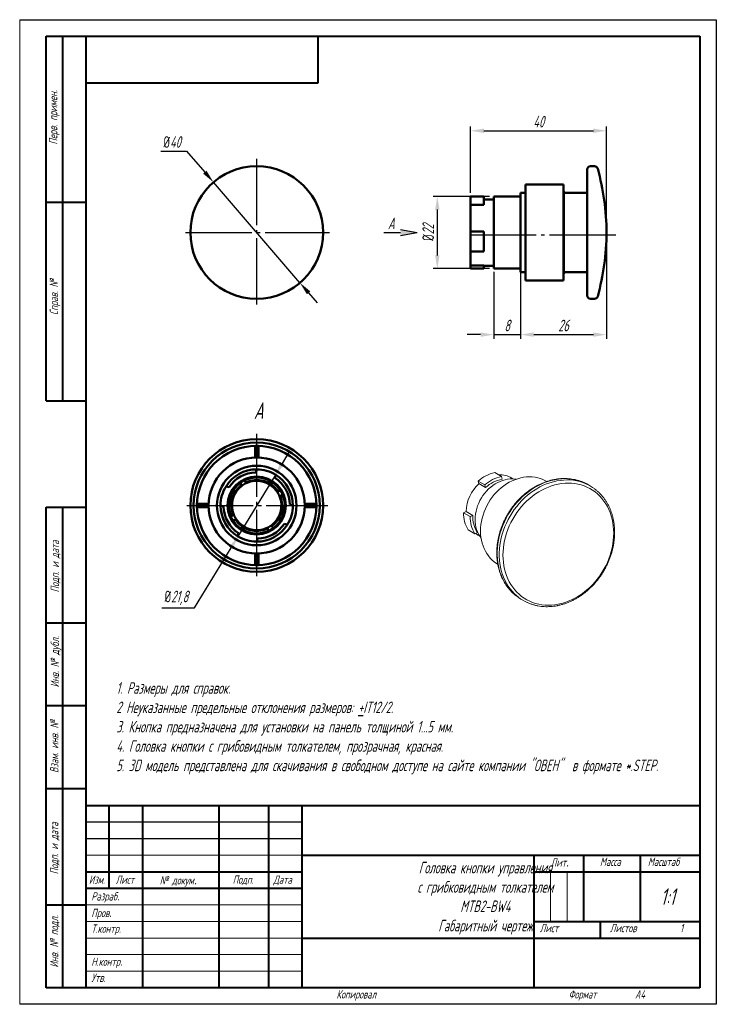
# Model space of a CAD drawing. Header units: millimetres. Extents: x 2381 to 2591, y 1129 to 1426.
import ezdxf

# ---------------------------------------------------------------- set-up
doc = ezdxf.new("R2010")
doc.units = ezdxf.units.MM
doc.linetypes.add('ГОСТ 2.303 5', pattern=[24, 20, -1.5, 1, -1.5])
for name, color, linetype, lineweight in [('text', 7, 'Continuous', 25), ('Оси', 1, 'ГОСТ 2.303 5', 25), ('Основной', 5, 'Continuous', 50), ('РАЗМЕРЫ', 7, 'Continuous', 25), ('ФОРМАТ', 7, 'Continuous', 25), ('ФОРМАТ @ 1', 7, 'Continuous', 25)]:
    doc.layers.add(name, color=color, linetype=linetype, lineweight=lineweight)
doc.styles.add('GOST', font='Gost.shx', dxfattribs={"width": 0.8, "oblique": 15, "height": 3.5})
doc.dimstyles.new('ISO-25', dxfattribs={"dimtxt": 3.5, "dimasz": 4, "dimexe": 1.25, "dimexo": 1, "dimgap": 1, "dimtad": 1, "dimtoh": 1, "dimdec": 1, "dimtxsty": 'GOST', "dimcen": 0, "dimclrd": 256, "dimclrt": 7, "dimadec": 0, "dimazin": 2, "dimtfac": 1, "dimtdec": 1, "dimtmove": 0, "dimatfit": 1, "dimfxl": 0, "dimlwd": -1, "dimarcsym": 0})
doc.dimstyles.get("Standard").update_dxf_attribs({"dimtxt": 3.5, "dimasz": 4, "dimexe": 1.25, "dimexo": 1, "dimgap": 1, "dimtad": 1, "dimdec": 1, "dimrnd": 0.5, "dimtxsty": 'GOST', "dimcen": 0, "dimclrd": 256, "dimclre": 256, "dimclrt": 7, "dimadec": 0, "dimazin": 2, "dimtfac": 1, "dimtdec": 1, "dimtmove": 2, "dimatfit": 1, "dimfxl": 0, "dimtolj": 1, "dimtzin": 0, "dimlwd": -1, "dimlwe": -1, "dimarcsym": 0})

# ---------------------------------------------------------------- blocks, each defined once
blk = doc.blocks.new('*D232')
at = {"layer": 'Defpoints', "color": 0}
for p in [(2439.22, 1376.7), (2465.29, 1346.37)]:
    blk.add_point(p, dxfattribs=at)
at = {"layer": 'РАЗМЕРЫ'}
for p, q in [((2423.37, 1386.09), (2431.14, 1386.09)), ((2431.14, 1386.09), (2436.61, 1379.73)), ((2465.29, 1346.37), (2439.22, 1376.7)), ((2467.9, 1343.33), (2470.51, 1340.3))]:
    blk.add_line(p, q, dxfattribs=at)
at = {"layer": 'РАЗМЕРЫ', "color": 0}
blk.add_arc((2452.25, 1361.53), 20, 127.1017, 132.8513, dxfattribs=at)
at = {"layer": 'РАЗМЕРЫ'}
for points in [[(2436.1, 1379.3), (2437.12, 1380.17), (2439.22, 1376.7)], [(2468.41, 1343.77), (2467.39, 1342.9), (2465.29, 1346.37)]]:
    blk.add_solid(points, dxfattribs=at)
at = {"layer": 'РАЗМЕРЫ', "color": 7, "insert": (2426.76, 1388.84), "char_height": 3.5, "attachment_point": 5, "style": 'GOST'}
blk.add_mtext('\\A1;{\\Q0;%%c}40', dxfattribs=at)
blk = doc.blocks.new('*D233')
at = {"layer": 'Defpoints', "color": 0}
for p in [(2523.45, 1372.43), (2506.7, 1350.63), (2523.45, 1350.63)]:
    blk.add_point(p, dxfattribs=at)
at = {"layer": 'РАЗМЕРЫ'}
for p, q in [((2522.45, 1372.43), (2505.45, 1372.43)), ((2506.7, 1368.43), (2506.7, 1354.63)), ((2522.45, 1350.63), (2505.45, 1350.63))]:
    blk.add_line(p, q, dxfattribs=at)
for points in [[(2507.37, 1368.43), (2506.03, 1368.43), (2506.7, 1372.43)], [(2506.03, 1354.63), (2507.37, 1354.63), (2506.7, 1350.63)]]:
    blk.add_solid(points, dxfattribs=at)
at = {"layer": 'РАЗМЕРЫ', "color": 7, "insert": (2503.95, 1361.53), "char_height": 3.5, "attachment_point": 5, "rotation": 90, "style": 'GOST'}
blk.add_mtext('\\A1;{\\Q0;%%C}22', dxfattribs=at)
blk = doc.blocks.new('*D234')
at = {"layer": 'Defpoints', "color": 0}
for p in [(2557.74, 1360.75), (2531.75, 1349.63), (2557.74, 1330.73)]:
    blk.add_point(p, dxfattribs=at)
at = {"layer": 'РАЗМЕРЫ'}
for p, q in [((2557.74, 1359.75), (2557.74, 1329.48)), ((2531.75, 1348.63), (2531.75, 1329.48)), ((2535.75, 1330.73), (2553.74, 1330.73))]:
    blk.add_line(p, q, dxfattribs=at)
for points in [[(2535.75, 1331.4), (2535.75, 1330.07), (2531.75, 1330.73)], [(2553.74, 1330.07), (2553.74, 1331.4), (2557.74, 1330.73)]]:
    blk.add_solid(points, dxfattribs=at)
at = {"layer": 'РАЗМЕРЫ', "color": 7, "insert": (2544.75, 1333.49), "char_height": 3.5, "attachment_point": 5, "style": 'GOST'}
blk.add_mtext('\\A1;26', dxfattribs=at)
blk = doc.blocks.new('*D235')
at = {"layer": 'Defpoints', "color": 0}
for p in [(2523.75, 1350.63), (2531.75, 1350.63), (2531.75, 1330.73)]:
    blk.add_point(p, dxfattribs=at)
at = {"layer": 'РАЗМЕРЫ'}
for p, q in [((2523.75, 1349.63), (2523.75, 1329.48)), ((2531.75, 1349.63), (2531.75, 1329.48)), ((2519.75, 1330.73), (2515.75, 1330.73)), ((2523.75, 1330.73), (2531.75, 1330.73)), ((2535.75, 1330.73), (2539.75, 1330.73))]:
    blk.add_line(p, q, dxfattribs=at)
for points in [[(2519.75, 1330.07), (2519.75, 1331.4), (2523.75, 1330.73)], [(2535.75, 1331.4), (2535.75, 1330.07), (2531.75, 1330.73)]]:
    blk.add_solid(points, dxfattribs=at)
at = {"layer": 'РАЗМЕРЫ', "color": 7, "insert": (2527.75, 1333.48), "char_height": 3.5, "attachment_point": 5, "style": 'GOST'}
blk.add_mtext('\\A1;8', dxfattribs=at)
blk = doc.blocks.new('*D236')
at = {"layer": 'Defpoints', "color": 0}
for p in [(2557.74, 1392.23), (2516.75, 1372.47), (2557.74, 1360.75)]:
    blk.add_point(p, dxfattribs=at)
at = {"layer": 'РАЗМЕРЫ'}
for p, q in [((2516.75, 1373.47), (2516.75, 1393.48)), ((2557.74, 1361.75), (2557.74, 1393.48)), ((2520.75, 1392.23), (2553.74, 1392.23))]:
    blk.add_line(p, q, dxfattribs=at)
for points in [[(2520.75, 1392.89), (2520.75, 1391.56), (2516.75, 1392.23)], [(2553.74, 1391.56), (2553.74, 1392.89), (2557.74, 1392.23)]]:
    blk.add_solid(points, dxfattribs=at)
at = {"layer": 'РАЗМЕРЫ', "color": 7, "insert": (2537.25, 1394.98), "char_height": 3.5, "attachment_point": 5, "style": 'GOST'}
blk.add_mtext('\\A1;40', dxfattribs=at)
blk = doc.blocks.new('*D237')
at = {"layer": 'Defpoints', "color": 0}
for p in [(2457.92, 1288.48), (2446.59, 1269.85)]:
    blk.add_point(p, dxfattribs=at)
at = {"layer": 'РАЗМЕРЫ'}
for p, q in [((2460, 1291.89), (2462.08, 1295.31)), ((2457.92, 1288.48), (2446.59, 1269.85)), ((2433.49, 1248.32), (2444.51, 1266.44)), ((2423.62, 1248.32), (2433.49, 1248.32))]:
    blk.add_line(p, q, dxfattribs=at)
for points in [[(2459.43, 1292.24), (2460.57, 1291.55), (2457.92, 1288.48)], [(2445.08, 1266.09), (2443.94, 1266.78), (2446.59, 1269.85)]]:
    blk.add_solid(points, dxfattribs=at)
at = {"layer": 'РАЗМЕРЫ', "color": 7, "insert": (2428.05, 1251.33), "char_height": 3.5, "attachment_point": 5, "style": 'GOST'}
blk.add_mtext('\\A1;{\\Q0;%%c}21,8', dxfattribs=at)

msp = doc.modelspace()

# ---------------------------------------------------------------- hatches: boundary and pattern name
at = {"layer": 'РАЗМЕРЫ', "lineweight": 25, "ltscale": 5}
h = msp.add_hatch(color=256, dxfattribs=at)
h.dxf.hatch_style = 1
h.paths.add_polyline_path([(2500.62, 1361.54), (2495.62, 1360.66), (2495.62, 1362.42)])

# ---------------------------------------------------------------- linework, layer by layer
at = {"layer": 'Оси'}
for p, q in [((2452.25, 1339.79), (2452.25, 1383.95)), ((2430.8, 1361.53), (2474.15, 1361.54)), ((2560.54, 1360.75), (2515.8, 1360.75)), ((2452.25, 1257.84), (2452.25, 1300.79)), ((2431.15, 1279.19), (2473.68, 1279.19))]:
    msp.add_line(p, q, dxfattribs=at)
at = {"layer": 'Основной'}
for p, q in [((2554.09, 1381.53), (2552.85, 1381.53)), ((2551.85, 1342.53), (2551.85, 1380.53)), ((2544.75, 1376.03), (2533.25, 1376.03)), ((2533.25, 1376.03), (2533.25, 1347.03)), ((2544.75, 1376.03), (2544.75, 1347.03)), ((2520.75, 1372.43), (2516.75, 1372.43)), ((2516.75, 1370.78), (2516.75, 1372.43)), ((2520.75, 1370.78), (2520.75, 1372.43)), ((2531.75, 1372.43), (2523.75, 1372.43)), ((2523.75, 1361.53), (2523.75, 1372.43)), ((2533.25, 1373.53), (2531.75, 1373.53)), ((2531.75, 1361.53), (2531.75, 1373.53)), ((2544.85, 1374.03), (2544.75, 1374.03)), ((2544.85, 1374.03), (2544.85, 1349.03)), ((2551.85, 1373.53), (2544.85, 1373.53)), ((2516.75, 1369.88), (2516.75, 1370.78)), ((2520.75, 1369.88), (2516.75, 1369.88)), ((2516.75, 1361.79), (2516.75, 1369.88)), ((2523.75, 1371.53), (2520.75, 1371.53)), ((2520.75, 1369.88), (2520.75, 1370.78)), ((2520.75, 1361.79), (2516.75, 1361.79)), ((2516.75, 1361.53), (2516.75, 1361.79)), ((2516.75, 1355.77), (2516.75, 1361.53)), ((2520.75, 1361.53), (2520.75, 1361.79)), ((2520.75, 1355.77), (2520.75, 1361.53)), ((2523.75, 1350.63), (2523.75, 1361.53)), ((2531.75, 1349.53), (2531.75, 1361.53)), ((2520.75, 1355.77), (2516.75, 1355.77)), ((2516.75, 1351.54), (2516.75, 1355.77)), ((2520.75, 1351.54), (2516.75, 1351.54)), ((2516.75, 1350.63), (2516.75, 1351.54)), ((2520.75, 1350.63), (2520.75, 1351.54)), ((2520.75, 1351.53), (2523.75, 1351.53)), ((2520.75, 1350.63), (2516.75, 1350.63)), ((2523.75, 1350.63), (2531.75, 1350.63)), ((2531.75, 1349.53), (2533.25, 1349.53)), ((2544.75, 1349.03), (2544.85, 1349.03)), ((2544.85, 1349.53), (2551.85, 1349.53)), ((2533.25, 1347.03), (2544.75, 1347.03)), ((2552.85, 1341.53), (2554.09, 1341.53)), ((2451.75, 1297.17), (2451.75, 1293.68)), ((2452.75, 1293.68), (2452.75, 1297.17)), ((2452.25, 1290.09), (2452, 1289.19)), ((2447.32, 1286.05), (2447.71, 1285.41)), ((2449, 1286.17), (2448.62, 1286.82)), ((2449.13, 1285.95), (2449, 1286.17)), ((2457.76, 1287.54), (2458.02, 1288.44)), ((2443.91, 1284.7), (2443.01, 1284.96)), ((2447.71, 1285.41), (2447.84, 1285.19)), ((2458.69, 1283.41), (2458.47, 1283.3)), ((2459.36, 1283.76), (2458.69, 1283.41)), ((2459.17, 1281.97), (2459.39, 1282.08)), ((2459.39, 1282.08), (2460.06, 1282.43)), ((2437.76, 1279.69), (2434.27, 1279.69)), ((2434.27, 1278.69), (2437.76, 1278.69)), ((2441.35, 1279.19), (2442.26, 1278.93)), ((2463.15, 1279.19), (2462.25, 1279.45)), ((2470.24, 1279.69), (2466.75, 1279.69)), ((2466.75, 1278.69), (2470.24, 1278.69)), ((2445.12, 1276.3), (2444.45, 1275.95)), ((2445.34, 1276.42), (2445.12, 1276.3)), ((2445.15, 1274.62), (2445.82, 1274.97)), ((2445.82, 1274.97), (2446.04, 1275.08)), ((2455.38, 1272.43), (2455.51, 1272.21)), ((2455.51, 1272.21), (2455.89, 1271.56)), ((2456.8, 1272.98), (2456.67, 1273.19)), ((2457.19, 1272.33), (2456.8, 1272.98)), ((2460.6, 1273.68), (2461.5, 1273.42)), ((2446.75, 1270.85), (2446.49, 1269.94)), ((2452.25, 1268.29), (2452.51, 1269.19)), ((2451.75, 1264.7), (2451.75, 1261.21)), ((2452.75, 1261.21), (2452.75, 1264.7))]:
    msp.add_line(p, q, dxfattribs=at)
at = {"layer": 'Основной', "lineweight": 20}
for p, q in [((2526.03, 1287.93), (2524.03, 1289.12)), ((2521.04, 1285.4), (2519.04, 1286.58)), ((2519.26, 1285.78), (2519.04, 1286.58)), ((2526.03, 1287.93), (2526.25, 1287.13)), ((2529.59, 1287.21), (2529.13, 1287.48)), ((2539.72, 1286.44), (2539.67, 1286.46)), ((2521.26, 1284.59), (2519.26, 1285.78)), ((2521.26, 1284.59), (2521.04, 1285.4)), ((2552.9, 1285.02), (2552.27, 1285.39)), ((2514.59, 1277.01), (2515.37, 1277.41)), ((2517.37, 1276.22), (2515.37, 1277.41)), ((2516.59, 1275.83), (2514.59, 1277.01)), ((2516.59, 1275.83), (2517.37, 1276.22)), ((2518.02, 1270.69), (2516.02, 1271.87)), ((2518.8, 1271.09), (2518.02, 1270.69)), ((2518.93, 1270.27), (2519.4, 1270)), ((2524.89, 1261.51), (2524.94, 1261.49)), ((2531.89, 1250.98), (2532.51, 1250.61))]:
    msp.add_line(p, q, dxfattribs=at)
at = {"layer": 'Основной', "lineweight": 20, "flags": 128}
for points in [[(2518.09, 1274.94), (2518.12, 1275.77), (2518.21, 1276.61), (2518.37, 1277.44), (2518.58, 1278.28), (2518.85, 1279.1), (2519.17, 1279.91), (2519.55, 1280.7), (2519.98, 1281.47), (2520.47, 1282.2), (2520.99, 1282.9), (2521.56, 1283.56), (2522.17, 1284.17), (2522.81, 1284.74), (2523.48, 1285.26), (2524.18, 1285.72), (2524.9, 1286.12), (2525.64, 1286.47), (2526.39, 1286.75), (2527.15, 1286.96), (2527.91, 1287.11), (2528.67, 1287.2), (2529.42, 1287.21), (2530.16, 1287.16), (2530.47, 1287.12)], [(2539.67, 1286.46), (2539.3, 1286.67), (2538.56, 1287.03), (2537.79, 1287.32), (2536.99, 1287.55), (2536.16, 1287.71), (2535.32, 1287.81), (2534.46, 1287.84), (2533.59, 1287.8), (2532.72, 1287.69), (2531.84, 1287.52), (2530.97, 1287.28), (2530.1, 1286.98), (2529.24, 1286.61), (2528.4, 1286.18), (2527.58, 1285.69), (2526.78, 1285.15), (2526, 1284.55), (2525.26, 1283.9), (2524.55, 1283.2), (2523.88, 1282.46), (2523.25, 1281.67), (2522.66, 1280.85), (2522.12, 1279.99), (2521.63, 1279.11), (2521.19, 1278.2), (2520.81, 1277.27), (2520.48, 1276.32), (2520.21, 1275.36), (2520, 1274.4), (2519.85, 1273.43), (2519.75, 1272.47), (2519.72, 1271.51), (2519.75, 1270.56), (2519.85, 1269.64), (2520, 1268.73), (2520.21, 1267.85), (2520.48, 1267), (2520.81, 1266.18), (2521.19, 1265.4), (2521.63, 1264.67), (2522.12, 1263.97), (2522.66, 1263.33), (2523.25, 1262.74), (2523.88, 1262.2), (2524.55, 1261.73), (2524.89, 1261.51)], [(2542.08, 1286.98), (2541.05, 1286.74), (2540.03, 1286.44), (2539.02, 1286.08), (2538.01, 1285.65), (2537.02, 1285.16), (2536.05, 1284.61), (2535.1, 1284), (2534.17, 1283.34), (2533.27, 1282.63), (2532.4, 1281.86), (2531.57, 1281.05), (2530.77, 1280.19), (2530.02, 1279.29), (2529.3, 1278.35), (2528.63, 1277.37), (2528.01, 1276.36), (2527.43, 1275.32), (2526.91, 1274.26), (2526.44, 1273.18), (2526.03, 1272.08), (2525.67, 1270.96), (2525.37, 1269.84), (2525.13, 1268.71), (2524.95, 1267.58), (2524.83, 1266.45), (2524.77, 1265.32), (2524.77, 1264.21), (2524.83, 1263.11), (2524.95, 1262.03), (2525.13, 1260.97), (2525.37, 1259.93), (2525.67, 1258.92), (2526.03, 1257.95), (2526.44, 1257.01), (2526.91, 1256.11), (2527.43, 1255.26), (2528.01, 1254.45), (2528.63, 1253.69), (2529.3, 1252.97), (2530.02, 1252.32), (2530.65, 1251.8)], [(2531.21, 1251.49), (2530.64, 1251.95), (2529.92, 1252.61), (2529.25, 1253.32), (2528.63, 1254.08), (2528.06, 1254.89), (2527.53, 1255.75), (2527.07, 1256.64), (2526.65, 1257.58), (2526.29, 1258.56), (2525.99, 1259.56), (2525.75, 1260.6), (2525.57, 1261.66), (2525.45, 1262.74), (2525.39, 1263.84), (2525.39, 1264.95), (2525.45, 1266.08), (2525.57, 1267.21), (2525.75, 1268.34), (2525.99, 1269.47), (2526.29, 1270.59), (2526.65, 1271.71), (2527.07, 1272.81), (2527.53, 1273.89), (2528.06, 1274.96), (2528.63, 1275.99), (2529.25, 1277), (2529.92, 1277.98), (2530.64, 1278.92), (2531.39, 1279.82), (2532.19, 1280.68), (2533.03, 1281.49), (2533.89, 1282.26), (2534.79, 1282.97), (2535.72, 1283.64), (2536.67, 1284.24), (2537.64, 1284.79), (2538.63, 1285.28), (2539.64, 1285.71), (2540.65, 1286.07), (2541.68, 1286.37), (2542.7, 1286.61), (2543.73, 1286.78), (2544.75, 1286.88), (2545.77, 1286.92), (2546.77, 1286.89), (2547.76, 1286.79), (2548.73, 1286.62), (2549.68, 1286.39), (2550.61, 1286.1), (2551.47, 1285.75)], [(2552.27, 1285.39), (2551.76, 1285.68), (2550.93, 1286.08)], [(2543.18, 1285.63), (2542.18, 1285.4), (2541.17, 1285.1), (2540.18, 1284.74), (2539.19, 1284.32), (2538.22, 1283.83), (2537.27, 1283.29), (2536.34, 1282.69), (2535.43, 1282.03), (2534.55, 1281.32), (2533.71, 1280.56), (2532.89, 1279.75), (2532.12, 1278.9), (2531.39, 1278), (2530.7, 1277.07), (2530.05, 1276.1), (2529.45, 1275.1), (2528.91, 1274.08), (2528.41, 1273.03), (2527.97, 1271.96), (2527.58, 1270.87), (2527.26, 1269.77), (2526.98, 1268.66), (2526.77, 1267.55), (2526.62, 1266.44), (2526.53, 1265.33), (2526.5, 1264.24), (2526.53, 1263.15), (2526.62, 1262.08), (2526.77, 1261.03), (2526.98, 1260), (2527.26, 1259), (2527.58, 1258.03), (2527.97, 1257.1), (2528.41, 1256.2), (2528.91, 1255.34), (2529.45, 1254.53), (2530.05, 1253.77), (2530.7, 1253.06), (2531.39, 1252.4), (2532.12, 1251.79), (2532.89, 1251.25), (2533.71, 1250.76), (2534.55, 1250.33), (2535.43, 1249.97), (2536.34, 1249.67), (2537.27, 1249.43), (2538.22, 1249.27), (2539.19, 1249.16), (2540.18, 1249.13), (2541.17, 1249.16), (2542.18, 1249.26), (2543.18, 1249.43), (2544.19, 1249.66), (2545.2, 1249.95), (2546.19, 1250.32), (2547.18, 1250.74), (2548.15, 1251.23), (2549.1, 1251.77), (2550.03, 1252.37), (2550.94, 1253.03), (2551.82, 1253.74), (2552.66, 1254.5), (2553.47, 1255.31), (2554.25, 1256.16), (2554.98, 1257.06), (2555.67, 1257.99), (2556.32, 1258.96), (2556.92, 1259.96), (2557.46, 1260.98), (2557.96, 1262.03), (2558.4, 1263.1), (2558.78, 1264.19), (2559.11, 1265.29), (2559.38, 1266.4), (2559.6, 1267.51), (2559.75, 1268.62), (2559.84, 1269.73), (2559.87, 1270.82), (2559.84, 1271.91), (2559.75, 1272.98), (2559.6, 1274.03), (2559.38, 1275.06), (2559.11, 1276.06), (2558.78, 1277.03), (2558.4, 1277.96), (2557.96, 1278.86), (2557.46, 1279.72), (2556.92, 1280.53), (2556.32, 1281.29), (2555.67, 1282), (2554.98, 1282.66), (2554.25, 1283.27), (2553.47, 1283.81), (2552.66, 1284.3), (2551.82, 1284.73), (2550.94, 1285.09), (2550.03, 1285.39), (2549.1, 1285.63), (2548.15, 1285.79), (2547.18, 1285.9), (2546.19, 1285.93), (2545.2, 1285.9), (2544.19, 1285.8), (2543.18, 1285.63)]]:
    msp.add_lwpolyline(points, dxfattribs=at)
at = {"layer": 'Основной'}
for centre, radius in [((2452.25, 1361.53), 20), ((2452.25, 1279.19), 20), ((2452.25, 1279.19), 19), ((2452.25, 1279.19), 18), ((2452.25, 1279.19), 14.5), ((2452.25, 1279.19), 12), ((2452.25, 1279.19), 8.75)]:
    msp.add_circle(centre, radius, dxfattribs=at)
for centre, radius, start, end in [((2552.85, 1380.53), 1, 90, 180), ((2554.09, 1380.53), 1, 15.4106, 90), ((2482.75, 1360.87), 75, 0.5075, 15.4106), ((2482.75, 1362.2), 75, 344.5894, 359.4925), ((2552.85, 1342.53), 1, 180, 270), ((2554.09, 1342.53), 1, 270, 344.5894), ((2452.25, 1279.19), 17.99, 88.4074, 91.5926), ((2452.25, 1279.19), 10.9, 90, 148.0486), ((2452.25, 1279.19), 10, 91.4819, 146.5667), ((2452.25, 1279.19), 10.9, 58.0486, 90), ((2452.25, 1279.19), 8.45, 125.6952, 202.5563), ((2452.25, 1279.19), 8.45, 115.511, 125.6952), ((2452.25, 1279.19), 8.45, 32.7663, 115.511), ((2452.25, 1279.19), 7.7, 33.265, 115.0135), ((2452.25, 1279.19), 7.45, 33.4537, 114.8253), ((2452.25, 1279.19), 10, 1.4819, 56.5667), ((2452.25, 1279.19), 10.9, 0, 58.0486), ((2452.25, 1279.19), 10.9, 148.0486, 180), ((2452.25, 1279.19), 7.7, 126.1927, 202.0576), ((2452.25, 1279.19), 7.45, 126.3809, 201.8689), ((2452.25, 1279.19), 7.45, 114.8253, 126.3809), ((2452.25, 1279.19), 7.45, 21.8689, 33.4537), ((2452.25, 1279.19), 8.45, 22.5563, 32.7663), ((2452.25, 1279.19), 7.45, 306.3809, 21.8689), ((2452.25, 1279.19), 7.7, 306.1927, 22.0576), ((2452.25, 1279.19), 8.45, 305.6952, 22.5563), ((2452.25, 1279.19), 17.99, 178.4074, 181.5926), ((2452.25, 1279.19), 10.9, 180, 238.0486), ((2452.25, 1279.19), 10, 181.4819, 236.5667), ((2452.25, 1279.19), 10.9, 328.0486, 0), ((2452.25, 1279.19), 17.99, 358.4074, 1.5926), ((2452.25, 1279.19), 8.45, 202.5563, 212.7663), ((2452.25, 1279.19), 8.45, 212.7663, 295.511), ((2452.25, 1279.19), 7.45, 201.8689, 213.4537), ((2452.25, 1279.19), 7.7, 213.265, 295.0135), ((2452.25, 1279.19), 7.45, 213.4537, 294.8253), ((2452.25, 1279.19), 10.9, 270, 328.0486), ((2452.25, 1279.19), 10, 271.4819, 326.5667), ((2452.25, 1279.19), 7.45, 294.8253, 306.3809), ((2452.25, 1279.19), 8.45, 295.511, 305.6952), ((2452.25, 1279.19), 10.9, 238.0486, 270), ((2452.25, 1279.19), 17.99, 268.4074, 271.5926)]:
    msp.add_arc(centre, radius, start, end, dxfattribs=at)
at = {"layer": 'Основной', "lineweight": 20}
for centre, radius, start, end in [((2526.29, 1278.48), 10.87, 102.0014, 131.8692), ((2528.29, 1277.3), 10.87, 102.0014, 131.8692), ((2528.09, 1277.33), 9.97, 100.6104, 133.2602), ((2525.61, 1281.44), 6.99, 59.777, 93.2534), ((2545.12, 1272.72), 14.58, 66.469, 102.0162), ((2527.31, 1276.95), 11.94, 132.3648, 177.8087), ((2546.13, 1273.61), 13.27, 52.7742, 66.2709), ((2524, 1276.86), 9.41, 179.0983, 212.0102), ((2526, 1275.68), 9.41, 179.0983, 212.0102), ((2526, 1275.86), 8.64, 177.5715, 213.537), ((2527.29, 1274.75), 9.2, 178.8154, 216.5607), ((2522.32, 1275.99), 6.64, 231.6355, 239.3526), ((2538.65, 1262.4), 13.27, 232.9315, 239.3542), ((2539.27, 1262.02), 13.27, 232.5624, 245.8257)]:
    msp.add_arc(centre, radius, start, end, dxfattribs=at)
for points, knots in [([(2541.89, 1287.02), (2541.71, 1286.98), (2541.21, 1286.88), (2540.38, 1286.66), (2539.4, 1286.35), (2538.44, 1285.97), (2537.48, 1285.55), (2536.54, 1285.06), (2535.62, 1284.53), (2534.72, 1283.94), (2533.84, 1283.3), (2532.99, 1282.61), (2532.16, 1281.88), (2531.37, 1281.1), (2530.61, 1280.29), (2529.89, 1279.43), (2529.21, 1278.54), (2528.56, 1277.62), (2527.96, 1276.67), (2527.41, 1275.69), (2526.9, 1274.69), (2526.44, 1273.66), (2526.03, 1272.62), (2525.67, 1271.57), (2525.36, 1270.5), (2525.1, 1269.43), (2524.9, 1268.35), (2524.75, 1267.27), (2524.66, 1266.19), (2524.62, 1265.12), (2524.64, 1264.06), (2524.71, 1263.02), (2524.84, 1261.98), (2525.02, 1260.97), (2525.26, 1259.98), (2525.55, 1259.02), (2525.89, 1258.09), (2526.29, 1257.19), (2526.74, 1256.32), (2527.23, 1255.49), (2527.77, 1254.7), (2528.36, 1253.96), (2528.99, 1253.26), (2529.66, 1252.61), (2530.21, 1252.13), (2530.54, 1251.89), (2530.63, 1251.83)], [0, 0, 0, 0, 0.012546, 0.035823, 0.059113, 0.082421, 0.105744, 0.129081, 0.152428, 0.175785, 0.199148, 0.222517, 0.245889, 0.269265, 0.292644, 0.316024, 0.339406, 0.362789, 0.386174, 0.409559, 0.432946, 0.456333, 0.479722, 0.503112, 0.526502, 0.549892, 0.573282, 0.596671, 0.620059, 0.643442, 0.666821, 0.690193, 0.713555, 0.736906, 0.760243, 0.783562, 0.806862, 0.830139, 0.853391, 0.876616, 0.899813, 0.922982, 0.946124, 0.969241, 0.992335, 1, 1, 1, 1]), ([(2550.9, 1286.09), (2550.75, 1286.16), (2550.32, 1286.36), (2549.58, 1286.62), (2548.68, 1286.89), (2547.76, 1287.09), (2546.82, 1287.23), (2545.87, 1287.32), (2544.91, 1287.34), (2543.94, 1287.3), (2542.98, 1287.21), (2542.29, 1287.1), (2541.93, 1287.03), (2541.89, 1287.02)], [0, 0, 0, 0, 0.055271, 0.158824, 0.262423, 0.366091, 0.469847, 0.573706, 0.677678, 0.781768, 0.885976, 0.984978, 1, 1, 1, 1]), ([(2542.9, 1248.98), (2543.07, 1249.02), (2543.58, 1249.12), (2544.41, 1249.34), (2545.38, 1249.65), (2546.35, 1250.03), (2547.3, 1250.45), (2548.24, 1250.94), (2549.16, 1251.47), (2550.06, 1252.06), (2550.94, 1252.7), (2551.8, 1253.39), (2552.62, 1254.12), (2553.41, 1254.89), (2554.17, 1255.71), (2554.89, 1256.56), (2555.58, 1257.45), (2556.22, 1258.38), (2556.82, 1259.33), (2557.37, 1260.31), (2557.88, 1261.31), (2558.34, 1262.34), (2558.76, 1263.38), (2559.12, 1264.43), (2559.43, 1265.5), (2559.68, 1266.57), (2559.89, 1267.65), (2560.03, 1268.73), (2560.13, 1269.8), (2560.16, 1270.87), (2560.15, 1271.93), (2560.07, 1272.98), (2559.95, 1274.01), (2559.76, 1275.03), (2559.52, 1276.01), (2559.23, 1276.98), (2558.89, 1277.91), (2558.49, 1278.81), (2558.05, 1279.68), (2557.55, 1280.51), (2557.01, 1281.29), (2556.42, 1282.04), (2555.79, 1282.74), (2555.12, 1283.39), (2554.58, 1283.86), (2554.26, 1284.09), (2554.19, 1284.14)], [0, 0, 0, 0, 0.012558, 0.035857, 0.059169, 0.082498, 0.105844, 0.129202, 0.152572, 0.17595, 0.199335, 0.222725, 0.24612, 0.269518, 0.292918, 0.316321, 0.339725, 0.36313, 0.386536, 0.409943, 0.433352, 0.456761, 0.480172, 0.503584, 0.526996, 0.550408, 0.57382, 0.597231, 0.62064, 0.644046, 0.667446, 0.69084, 0.714225, 0.737598, 0.760956, 0.784298, 0.807619, 0.830918, 0.854192, 0.877439, 0.900658, 0.923848, 0.947012, 0.97015, 0.993266, 1, 1, 1, 1]), ([(2533.87, 1249.91), (2534.03, 1249.84), (2534.46, 1249.64), (2535.21, 1249.37), (2536.1, 1249.11), (2537.02, 1248.91), (2537.96, 1248.76), (2538.91, 1248.68), (2539.87, 1248.66), (2540.85, 1248.7), (2541.81, 1248.79), (2542.49, 1248.9), (2542.85, 1248.97), (2542.9, 1248.98)], [0, 0, 0, 0, 0.056565, 0.159976, 0.263433, 0.366959, 0.470573, 0.57429, 0.678119, 0.782067, 0.886132, 0.984999, 1, 1, 1, 1])]:
    msp.add_open_spline(points, degree=3, knots=knots, dxfattribs=at)
at = {"layer": 'РАЗМЕРЫ', "lineweight": 25, "ltscale": 5}
for p, q in [((2490.62, 1361.54), (2495.62, 1361.54)), ((2495.62, 1362.42), (2500.62, 1361.54)), ((2495.62, 1360.66), (2500.62, 1361.54))]:
    msp.add_line(p, q, dxfattribs=at)
at = {"layer": 'ФОРМАТ', "lineweight": 0}
msp.add_line((2380.81, 1425.73), (2380.81, 1128.73), dxfattribs=at)
at = {"layer": 'ФОРМАТ', "ltscale": 5}
msp.add_line((2380.81, 1425.73), (2590.81, 1425.73), dxfattribs=at)
at = {"layer": 'ФОРМАТ', "linetype": 'ByBlock', "ltscale": 5}
for p, q in [((2590.81, 1425.73), (2590.81, 1128.73)), ((2590.81, 1128.73), (2380.81, 1128.73))]:
    msp.add_line(p, q, dxfattribs=at)
at = {"layer": 'ФОРМАТ', "lineweight": 40}
for p, q in [((2388.81, 1310.73), (2388.81, 1420.73)), ((2388.81, 1310.73), (2388.81, 1420.73)), ((2393.81, 1310.73), (2393.81, 1420.73)), ((2393.81, 1310.73), (2393.81, 1420.73)), ((2470.81, 1406.73), (2470.81, 1420.73)), ((2400.81, 1406.73), (2470.81, 1406.73)), ((2388.81, 1370.73), (2400.81, 1370.73)), ((2388.81, 1310.73), (2400.81, 1310.73)), ((2388.81, 1133.73), (2388.81, 1278.73)), ((2388.81, 1278.73), (2400.81, 1278.73)), ((2393.81, 1133.73), (2393.81, 1278.73)), ((2400.81, 1243.73), (2388.81, 1243.73)), ((2400.81, 1218.73), (2388.81, 1218.73)), ((2400.81, 1193.73), (2388.81, 1193.73)), ((2400.81, 1188.73), (2585.81, 1188.73)), ((2407.81, 1163.73), (2407.81, 1188.73)), ((2417.81, 1188.73), (2417.81, 1133.73)), ((2440.81, 1188.73), (2440.81, 1133.73)), ((2455.81, 1188.73), (2455.81, 1133.73)), ((2465.81, 1188.73), (2465.81, 1133.73)), ((2465.81, 1173.73), (2585.81, 1173.73)), ((2535.81, 1173.73), (2535.81, 1133.73)), ((2550.81, 1173.73), (2550.81, 1153.73)), ((2567.81, 1173.73), (2567.81, 1153.73)), ((2400.81, 1168.73), (2465.81, 1168.73)), ((2535.81, 1168.73), (2585.81, 1168.73)), ((2400.81, 1163.73), (2465.81, 1163.73)), ((2388.81, 1158.73), (2400.81, 1158.73)), ((2535.81, 1153.73), (2585.81, 1153.73)), ((2555.81, 1153.73), (2555.81, 1148.73)), ((2465.81, 1148.73), (2585.81, 1148.73))]:
    msp.add_line(p, q, dxfattribs=at)
at = {"layer": 'ФОРМАТ', "lineweight": 40, "ltscale": 5}
for p, q in [((2388.81, 1420.73), (2585.81, 1420.73)), ((2400.81, 1133.73), (2400.81, 1420.73)), ((2585.81, 1420.73), (2585.81, 1133.73)), ((2585.81, 1133.73), (2388.81, 1133.73))]:
    msp.add_line(p, q, dxfattribs=at)
at = {"layer": 'ФОРМАТ'}
for p, q in [((2400.81, 1370.73), (2388.81, 1370.73)), ((2400.81, 1183.73), (2465.81, 1183.73)), ((2400.81, 1178.73), (2465.81, 1178.73))]:
    msp.add_line(p, q, dxfattribs=at)
at = {"layer": 'ФОРМАТ', "linetype": 'Continuous', "lineweight": 0}
for p, q in [((2400.81, 1173.73), (2465.81, 1173.73)), ((2540.81, 1168.73), (2540.81, 1153.73)), ((2545.81, 1168.73), (2545.81, 1153.73)), ((2400.81, 1158.73), (2465.81, 1158.73)), ((2400.81, 1153.73), (2465.81, 1153.73)), ((2400.81, 1148.73), (2465.81, 1148.73)), ((2400.81, 1143.73), (2465.81, 1143.73)), ((2400.81, 1138.73), (2465.81, 1138.73))]:
    msp.add_line(p, q, dxfattribs=at)
at = {"layer": 'ФОРМАТ', "linetype": 'Continuous'}
msp.add_line((2388.81, 1133.73), (2400.81, 1133.73), dxfattribs=at)

# ---------------------------------------------------------------- texts
at = {"layer": 'text', "ltscale": 100, "insert": (2409.92, 1225.89), "char_height": 3.5, "width": 178.5111, "attachment_point": 1, "style": 'GOST'}
msp.add_mtext('1. Размеры для справок.\\P2 Неуказанные предельные отклонения размеров: {\\L+}IT12/2.\\P3. Кнопка предназначена для установки на панель толщиной 1...5 мм.\\P4. Головка кнопки с грибовидным толкателем, прозрачная, красная.\\P5. 3D модель представлена для скачивания в свободном доступе на сайте компании "ОВЕН"  в формате *.STEP.', dxfattribs=at)
at = {"layer": 'РАЗМЕРЫ', "lineweight": 25, "attachment_point": 1, "style": 'GOST'}
for s, insert, char_height in [('{\\H0.00014x;\\FGOST|c0;А}', (2491.8, 1366.03), 25000), ('{\\FGOST|c0;А}', (2451.39, 1310.33), 5)]:
    msp.add_mtext_dynamic_manual_height_columns(s, width=3.1479, gutter_width=12.5, heights=[0], dxfattribs=dict(at, insert=insert, char_height=char_height))
at = {"layer": 'ФОРМАТ', "char_height": 2.5, "attachment_point": 1, "rotation": 90, "style": 'GOST'}
for s, insert in [('{\\Q15;\\W0.8;Перв. примен\\W0.965;.}', (2389.64, 1388.05)), ('Справ. №', (2389.86, 1336.66)), ('{\\Q15;\\W0.8;Подп. и дата}', (2390.16, 1252.98)), ('Инв. № {\\Fgost_au|c204;дубл.}', (2390.15, 1224.32)), ('Взам. инв. №', (2389.99, 1198.51)), ('{\\Q15;\\W0.8;Подп. и дата}', (2389.93, 1167.93)), ('Инв. № {\\Fgost_au|c204;подл\\W0.965;.}', (2389.93, 1139.8))]:
    msp.add_mtext(s, dxfattribs=dict(at, insert=insert))
at = {"layer": 'ФОРМАТ', "attachment_point": 1, "style": 'GOST'}
for s, insert, char_height in [('{\\Q15;\\W0.8;Лит\\H1.4x;\\W0.965;.}', (2540.88, 1173.77), 2.5), ('{\\Q15;\\W0.8;Масштаб}', (2570.16, 1172.98), 2.5), ('\\pxqc;Головка кнопки управления\\Pс грибковидным толкателем\\PMTB2-BW4\\PГабаритный чертеж', (2500.72, 1171.72), 3.5), ('{\\Q15;\\W0.8;Масса}', (2555.72, 1172.98), 2.5), ('{\\Q15;\\W0.784;Изм.}', (2401.67, 1167.58), 2.5), ('{\\Q15;\\W0.8;Лист}', (2409.73, 1167.58), 2.5), ('{\\Q15;\\W0.8;Подп.}', (2445.01, 1167.6), 2.5), ('{\\Q15;\\W0.8;Дата}', (2457.26, 1167.58), 2.5), ('{\\Q15;\\W0.8;Разраб\\H1.4x;.}', (2402.39, 1163.54), 2.5), ('1:1', (2574.02, 1163.7), 5), ('{\\Q15;\\W0.8;Пров\\H1.4x;.}', (2402.39, 1158.54), 2.5), ('{\\Q15;\\W0.8;Т.контр\\W0.965;.}', (2402.39, 1152.8), 2.5), ('Лист    ', (2537.59, 1152.98), 2.5), ('{\\Q15;\\W0.8;Листов}', (2558.72, 1152.98), 2.5), ('1', (2579.88, 1152.96), 2.5), ('{\\Q15;\\W0.8;Н.контр\\H1.4x;.}', (2402.39, 1143.84), 2.5), ('{\\Q15;\\W0.8;Утв.}', (2402.39, 1137.98), 2.5), ('{\\W0.9;Копировал}', (2476.31, 1132.98), 2.5), ('{\\W0.9;Формат}', (2546.31, 1132.98), 2.5), ('{\\W0.9;A4}', (2566.31, 1132.96), 2.5)]:
    msp.add_mtext(s, dxfattribs=dict(at, insert=insert, char_height=char_height))
at = {"layer": 'ФОРМАТ @ 1', "insert": (2423.01, 1167.39), "char_height": 2.5, "attachment_point": 1, "style": 'GOST'}
msp.add_mtext('№ докум{\\Fwin_eskd|c204;\\W0.965;.}', dxfattribs=at)

# ---------------------------------------------------------------- dimensions: what is measured, and where the dimension line sits
at = {"layer": 'РАЗМЕРЫ'}
dim = msp.add_linear_dim(base=(2557.74, 1392.23), p1=(2516.75, 1372.47), p2=(2557.74, 1360.75), text='40', dimstyle='Standard', override={"dimlfac": 1, "dimtxsty": 'GOST', "dimsah": 1, "dimtmove": 1, "dimtolj": 1}, dxfattribs=at)
dim.commit()
dim.dimension.update_dxf_attribs({"geometry": '*D236', "text_midpoint": (2537.25, 1394.98)})
for p1, p2, text, picture, middle in [((2465.29, 1346.37), (2439.22, 1376.7), '{\\Q0;%%c}40', '*D232', (2431.14, 1386.09)), ((2457.92, 1288.48), (2446.59, 1269.85), '{\\Q0;%%c}21,8', '*D237', (2433.49, 1248.32))]:
    dim = msp.add_diameter_dim_2p(p1=p1, p2=p2, text=text, dimstyle='ISO-25', override={"dimlfac": 1, "dimtxsty": 'GOST', "dimsah": 1, "dimtmove": 1, "dimtolj": 1}, dxfattribs=at)
    dim.commit()
    dim.dimension.update_dxf_attribs({"geometry": picture, "text_midpoint": middle, "dimtype": 163})
dim = msp.add_linear_dim(base=(2506.7, 1350.63), p1=(2523.45, 1372.43), p2=(2523.45, 1350.63), angle=90, text='{\\Q0;%%C}<>', dimstyle='Standard', override={"dimlfac": 1, "dimtxsty": 'GOST', "dimsah": 1, "dimtmove": 1, "dimtolj": 1}, dxfattribs=at)
dim.commit()
dim.dimension.update_dxf_attribs({"geometry": '*D233', "text_midpoint": (2503.95, 1361.53)})
for base, p1, p2, picture, middle in [((2557.74, 1330.73), (2531.75, 1349.63), (2557.74, 1360.75), '*D234', (2544.75, 1333.49)), ((2531.75, 1330.73), (2523.75, 1350.63), (2531.75, 1350.63), '*D235', (2527.75, 1333.48))]:
    dim = msp.add_linear_dim(base=base, p1=p1, p2=p2, dimstyle='Standard', override={"dimlfac": 1, "dimtxsty": 'GOST', "dimsah": 1, "dimtmove": 1, "dimtolj": 1}, dxfattribs=at)
    dim.commit()
    dim.dimension.update_dxf_attribs({"geometry": picture, "text_midpoint": middle})

doc.saveas('drawing.dxf')
